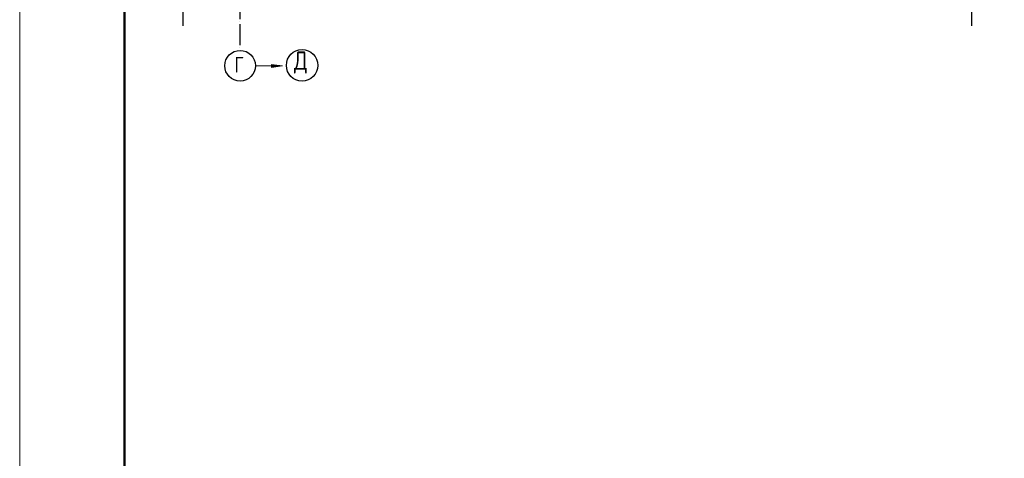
# Model space of a CAD drawing. Header units: millimetres. Extents: x -49773 to 2322955, y -3321 to 58485.
# Tile 46 of 256: x 187189 to 205962, y 16108 to 24479. Entities that reach past the tile are written whole.
import ezdxf

# ---------------------------------------------------------------- set-up
doc = ezdxf.new("R2010")
doc.units = ezdxf.units.MM
doc.linetypes.add('______11', pattern=[500, 400, -50, 0, -50])
doc.linetypes.add('______5', pattern=[1100, 800, -100, 100, -100])
doc.layers.add('Standard', color=7, linetype='Continuous', lineweight=25)
doc.layers.add('Осевая линия_ общее', color=7, linetype='______5', lineweight=13, true_color=0xa0a0a0)
doc.styles.add('ISOCPEUR', font='txt')

msp = doc.modelspace()

# ---------------------------------------------------------------- hatches: boundary and pattern name
at = {"layer": 'Standard', "linetype": 'Continuous', "lineweight": 13, "transparency": 33554687}
msp.add_hatch(color=7, dxfattribs=at).paths.add_polyline_path([(191990.3, 23565.9), (192200.3, 23595.9), (191990.3, 23625.9)])

# ---------------------------------------------------------------- linework, layer by layer
at = {"layer": 'Standard', "color": 7, "linetype": 'Continuous', "lineweight": 25, "transparency": 33554687}
for p, q in [((190302.9, 24360.8), (190302.9, 25294.2)), ((205339.2, 25294.2), (205339.2, 24360.8))]:
    msp.add_line(p, q, dxfattribs=at)
at = {"layer": 'Standard', "color": 7, "linetype": 'Continuous', "lineweight": 13, "transparency": 33554687}
for p, q in [((191700.3, 23595.9), (192200.3, 23595.9)), ((191990.3, 23595.9), (191975.3, 23595.9)), ((192200.3, 23595.9), (191990.3, 23625.9)), ((191990.3, 23625.9), (191990.3, 23565.9)), ((191990.3, 23565.9), (192200.3, 23595.9)), ((192200.3, 23595.9), (192200.3, 23595.9)), ((192200.3, 23595.9), (192200.3, 23595.9)), ((192200.3, 23595.9), (192200.3, 23595.9))]:
    msp.add_line(p, q, dxfattribs=at)
msp.add_lwpolyline([(187189, -924.6), (216889, -924.6), (216889, 41075.4), (187189, 41075.4), (187189, -924.6)], close=True, dxfattribs=at)
at = {"layer": 'Standard', "color": 7, "linetype": 'Continuous', "lineweight": 50, "transparency": 33554687}
msp.add_lwpolyline([(189189, 40575.4), (216389, 40575.4), (216389, -424.6), (189189, -424.6), (189189, 40575.4)], close=True, dxfattribs=at)
at = {"layer": 'Standard', "color": 7, "linetype": 'Continuous', "lineweight": 25, "transparency": 33554687}
msp.add_circle((192573.6, 23607.2), 300, dxfattribs=at)
at = {"layer": 'Осевая линия_ общее', "color": 253, "linetype": '______11', "lineweight": -3, "true_color": 0xa0a0a0, "transparency": 33554687}
msp.add_line((191388.9, 38894.2), (191388.9, 23895.3), dxfattribs=at)
at = {"layer": 'Осевая линия_ общее', "color": 7, "linetype": 'Continuous', "lineweight": 25, "transparency": 33554687}
msp.add_circle((191391.3, 23599.9), 292.4, dxfattribs=at)

# ---------------------------------------------------------------- texts
at = {"layer": 'Standard', "color": 7, "linetype": 'Continuous', "lineweight": 35, "transparency": 33554687, "insert": (192418, 23450.7), "char_height": 350, "width": 458.079, "attachment_point": 7, "style": 'ISOCPEUR'}
msp.add_mtext('\\W0.82;Д', dxfattribs=at)
at = {"layer": 'Осевая линия_ общее', "color": 7, "linetype": 'Continuous', "lineweight": 25, "transparency": 33554687, "insert": (191286.3, 23469.4), "char_height": 300, "width": 326.407, "attachment_point": 7, "style": 'ISOCPEUR'}
msp.add_mtext('\\W0.78;Г', dxfattribs=at)

doc.saveas('drawing.dxf')
